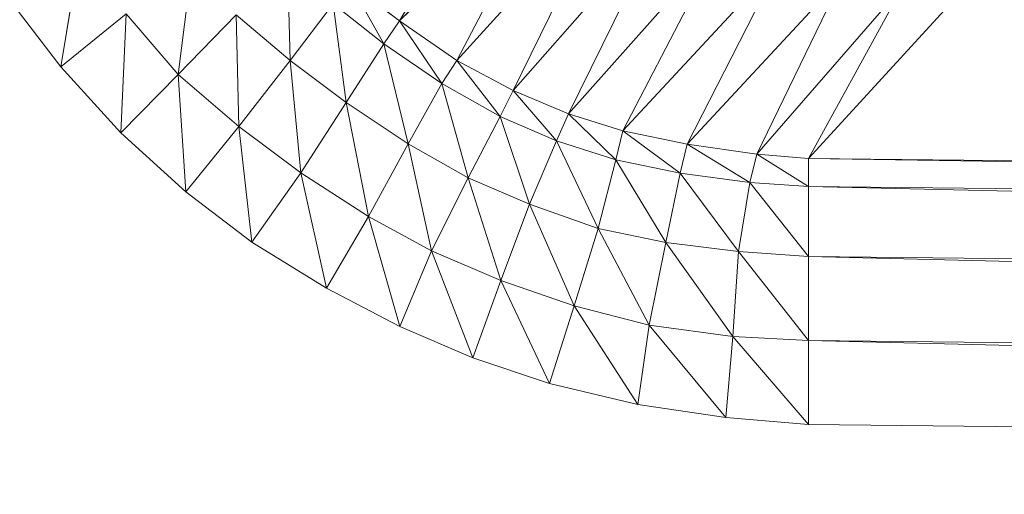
# Model space of a CAD drawing. Header units: metres. Extents: x 391.1 to 427.5, y 12.7 to 28.4.
# Tile 40 of 245: x 409.531 to 409.5784, y 14.2356 to 14.2585. Entities that reach past the tile are written whole.
import ezdxf

# ---------------------------------------------------------------- set-up
doc = ezdxf.new("R2010")
doc.units = ezdxf.units.M
doc.layers.add('02_MOBILIARIO', color=7, linetype='Continuous', lineweight=18)

# ---------------------------------------------------------------- blocks, each defined once
blk = doc.blocks.new('Family - Plats de dutxa PS-1-153666-01_TEL_PS1')
at = {"layer": '02_MOBILIARIO', "color": 253, "true_color": 0xaaaaaa}
for p, q in [((0.095882, 0.078071), (0.101401, 0.08762)), ((0.101401, 0.08762), (0.095882, 0.078071)), ((0.095882, 0.078071), (0.103712, 0.085885)), ((0.103712, 0.085885), (0.095882, 0.078071)), ((0.098635, 0.076167), (0.103712, 0.085885)), ((0.103712, 0.085885), (0.098635, 0.076167)), ((0.098635, 0.076167), (0.106078, 0.084383)), ((0.106078, 0.084383), (0.098635, 0.076167)), ((0.101344, 0.074717), (0.106078, 0.084383)), ((0.106078, 0.084383), (0.101344, 0.074717)), ((0.101344, 0.074717), (0.108633, 0.082995)), ((0.108633, 0.082995), (0.101344, 0.074717)), ((0.10401, 0.073589), (0.108633, 0.082995)), ((0.108633, 0.082995), (0.10401, 0.073589)), ((0.10401, 0.073589), (0.111338, 0.081832)), ((0.111338, 0.081832), (0.10401, 0.073589)), ((0.106628, 0.072774), (0.111338, 0.081832)), ((0.111338, 0.081832), (0.106628, 0.072774)), ((0.080487, 0.081384), (0.07957, 0.075853)), ((0.07957, 0.075853), (0.080487, 0.081384)), ((0.085896, 0.080879), (0.085222, 0.075485)), ((0.085222, 0.075485), (0.085896, 0.080879)), ((0.090615, 0.07616), (0.09048, 0.080744)), ((0.09048, 0.080744), (0.090615, 0.07616)), ((0.106628, 0.072774), (0.11423, 0.080968)), ((0.11423, 0.080968), (0.106628, 0.072774)), ((0.109721, 0.072128), (0.11423, 0.080968)), ((0.11423, 0.080968), (0.109721, 0.072128)), ((0.109721, 0.072128), (0.117235, 0.080218)), ((0.117235, 0.080218), (0.109721, 0.072128)), ((0.113086, 0.071643), (0.117235, 0.080218)), ((0.117235, 0.080218), (0.113086, 0.071643)), ((0.095882, 0.078071), (0.093482, 0.079888)), ((0.095127, 0.076969), (0.093482, 0.079888)), ((0.093482, 0.079888), (0.095882, 0.078071)), ((0.093482, 0.079888), (0.095127, 0.076969)), ((0.113086, 0.071643), (0.120128, 0.079767)), ((0.120128, 0.079767), (0.113086, 0.071643)), ((0.115559, 0.071441), (0.120128, 0.079767)), ((0.120128, 0.079767), (0.115559, 0.071441)), ((0.122975, 0.07953), (0.115559, 0.071441)), ((0.115559, 0.071441), (0.122975, 0.07953)), ((0.077141, 0.079026), (0.07957, 0.075853)), ((0.07957, 0.075853), (0.077141, 0.079026)), ((0.092689, 0.078883), (0.090615, 0.07616)), ((0.090615, 0.07616), (0.092689, 0.078883)), ((0.093312, 0.074137), (0.092689, 0.078883)), ((0.092689, 0.078883), (0.095127, 0.076969)), ((0.092689, 0.078883), (0.093312, 0.074137)), ((0.095127, 0.076969), (0.092689, 0.078883)), ((0.07957, 0.075853), (0.082717, 0.078407)), ((0.082717, 0.078407), (0.07957, 0.075853)), ((0.082717, 0.078407), (0.082461, 0.072675)), ((0.082461, 0.072675), (0.082717, 0.078407)), ((0.082717, 0.078407), (0.085222, 0.075485)), ((0.085222, 0.075485), (0.082717, 0.078407)), ((0.088009, 0.078353), (0.085222, 0.075485)), ((0.088009, 0.078353), (0.085222, 0.075485)), ((0.088143, 0.072981), (0.088009, 0.078353)), ((0.088009, 0.078353), (0.090615, 0.07616)), ((0.088009, 0.078353), (0.088143, 0.072981)), ((0.090615, 0.07616), (0.088009, 0.078353)), ((0.095882, 0.078071), (0.095127, 0.076969)), ((0.095127, 0.076969), (0.095882, 0.078071)), ((0.098635, 0.076167), (0.095882, 0.078071)), ((0.097919, 0.075046), (0.095882, 0.078071)), ((0.095882, 0.078071), (0.098635, 0.076167)), ((0.095882, 0.078071), (0.097919, 0.075046)), ((0.093312, 0.074137), (0.095127, 0.076969)), ((0.095127, 0.076969), (0.093312, 0.074137)), ((0.097919, 0.075046), (0.095127, 0.076969)), ((0.096294, 0.072146), (0.095127, 0.076969)), ((0.095127, 0.076969), (0.097919, 0.075046)), ((0.095127, 0.076969), (0.096294, 0.072146)), ((0.07957, 0.075853), (0.082461, 0.072675)), ((0.082461, 0.072675), (0.07957, 0.075853)), ((0.088143, 0.072981), (0.090615, 0.07616)), ((0.090615, 0.07616), (0.088143, 0.072981)), ((0.093312, 0.074137), (0.090615, 0.07616)), ((0.09112, 0.07075), (0.090615, 0.07616)), ((0.090615, 0.07616), (0.093312, 0.074137)), ((0.090615, 0.07616), (0.09112, 0.07075)), ((0.097919, 0.075046), (0.098635, 0.076167)), ((0.098635, 0.076167), (0.097919, 0.075046)), ((0.101344, 0.074717), (0.098635, 0.076167)), ((0.100727, 0.073463), (0.098635, 0.076167)), ((0.098635, 0.076167), (0.101344, 0.074717)), ((0.098635, 0.076167), (0.100727, 0.073463)), ((0.085222, 0.075485), (0.082461, 0.072675)), ((0.085222, 0.075485), (0.082461, 0.072675)), ((0.088143, 0.072981), (0.085222, 0.075485)), ((0.085589, 0.069834), (0.085222, 0.075485)), ((0.085222, 0.075485), (0.088143, 0.072981)), ((0.085222, 0.075485), (0.085589, 0.069834)), ((0.096294, 0.072146), (0.097919, 0.075046)), ((0.097919, 0.075046), (0.096294, 0.072146)), ((0.100727, 0.073463), (0.097919, 0.075046)), ((0.099184, 0.070502), (0.097919, 0.075046)), ((0.097919, 0.075046), (0.100727, 0.073463)), ((0.097919, 0.075046), (0.099184, 0.070502)), ((0.100727, 0.073463), (0.101344, 0.074717)), ((0.101344, 0.074717), (0.100727, 0.073463)), ((0.10401, 0.073589), (0.101344, 0.074717)), ((0.103432, 0.072298), (0.101344, 0.074717)), ((0.101344, 0.074717), (0.10401, 0.073589)), ((0.101344, 0.074717), (0.103432, 0.072298)), ((0.09112, 0.07075), (0.093312, 0.074137)), ((0.093312, 0.074137), (0.09112, 0.07075)), ((0.096294, 0.072146), (0.093312, 0.074137)), ((0.094387, 0.068643), (0.093312, 0.074137)), ((0.093312, 0.074137), (0.096294, 0.072146)), ((0.093312, 0.074137), (0.094387, 0.068643)), ((0.103432, 0.072298), (0.10401, 0.073589)), ((0.10401, 0.073589), (0.103432, 0.072298)), ((0.106628, 0.072774), (0.10401, 0.073589)), ((0.106288, 0.071381), (0.10401, 0.073589)), ((0.10401, 0.073589), (0.106628, 0.072774)), ((0.10401, 0.073589), (0.106288, 0.071381)), ((0.099184, 0.070502), (0.100727, 0.073463)), ((0.100727, 0.073463), (0.099184, 0.070502)), ((0.10214, 0.069232), (0.100727, 0.073463)), ((0.100727, 0.073463), (0.103432, 0.072298)), ((0.100727, 0.073463), (0.10214, 0.069232)), ((0.103432, 0.072298), (0.100727, 0.073463)), ((0.082461, 0.072675), (0.085589, 0.069834)), ((0.085589, 0.069834), (0.082461, 0.072675)), ((0.085589, 0.069834), (0.088143, 0.072981)), ((0.088143, 0.072981), (0.085589, 0.069834)), ((0.09112, 0.07075), (0.088143, 0.072981)), ((0.088762, 0.067405), (0.088143, 0.072981)), ((0.088143, 0.072981), (0.09112, 0.07075)), ((0.088143, 0.072981), (0.088762, 0.067405)), ((0.106288, 0.071381), (0.106628, 0.072774)), ((0.106628, 0.072774), (0.106288, 0.071381)), ((0.109721, 0.072128), (0.106628, 0.072774)), ((0.106628, 0.072774), (0.109381, 0.070736)), ((0.109381, 0.070736), (0.106628, 0.072774)), ((0.106628, 0.072774), (0.109721, 0.072128)), ((0.096294, 0.072146), (0.094387, 0.068643)), ((0.094387, 0.068643), (0.096294, 0.072146)), ((0.099184, 0.070502), (0.096294, 0.072146)), ((0.097415, 0.06699), (0.096294, 0.072146)), ((0.096294, 0.072146), (0.099184, 0.070502)), ((0.096294, 0.072146), (0.097415, 0.06699)), ((0.10214, 0.069232), (0.103432, 0.072298)), ((0.103432, 0.072298), (0.10214, 0.069232)), ((0.105446, 0.06807), (0.103432, 0.072298)), ((0.103432, 0.072298), (0.106288, 0.071381)), ((0.103432, 0.072298), (0.105446, 0.06807)), ((0.106288, 0.071381), (0.103432, 0.072298)), ((0.109381, 0.070736), (0.109721, 0.072128)), ((0.109721, 0.072128), (0.109381, 0.070736)), ((0.113086, 0.071643), (0.109721, 0.072128)), ((0.112746, 0.070284), (0.109721, 0.072128)), ((0.109721, 0.072128), (0.113086, 0.071643)), ((0.109721, 0.072128), (0.112746, 0.070284)), ((0.112746, 0.070284), (0.113086, 0.071643)), ((0.113086, 0.071643), (0.112746, 0.070284)), ((0.115559, 0.071441), (0.113086, 0.071643)), ((0.115559, 0.070092), (0.113086, 0.071643)), ((0.113086, 0.071643), (0.115559, 0.071441)), ((0.113086, 0.071643), (0.115559, 0.070092)), ((0.105446, 0.06807), (0.106288, 0.071381)), ((0.106288, 0.071381), (0.105446, 0.06807)), ((0.108701, 0.067398), (0.106288, 0.071381)), ((0.106288, 0.071381), (0.109381, 0.070736)), ((0.106288, 0.071381), (0.108701, 0.067398)), ((0.109381, 0.070736), (0.106288, 0.071381)), ((0.409997, 0.06807), (0.115559, 0.071441)), ((0.115559, 0.071441), (0.409997, 0.066721)), ((0.115559, 0.071441), (0.115559, 0.070092)), ((0.409997, 0.066721), (0.115559, 0.071441)), ((0.115559, 0.071441), (0.409997, 0.06807)), ((0.115559, 0.070092), (0.115559, 0.071441)), ((0.088762, 0.067405), (0.09112, 0.07075)), ((0.09112, 0.07075), (0.088762, 0.067405)), ((0.092362, 0.065186), (0.09112, 0.07075)), ((0.09112, 0.07075), (0.094387, 0.068643)), ((0.09112, 0.07075), (0.092362, 0.065186)), ((0.094387, 0.068643), (0.09112, 0.07075)), ((0.108701, 0.067398), (0.109381, 0.070736)), ((0.109381, 0.070736), (0.108701, 0.067398)), ((0.112201, 0.066963), (0.109381, 0.070736)), ((0.109381, 0.070736), (0.112746, 0.070284)), ((0.109381, 0.070736), (0.112201, 0.066963)), ((0.112746, 0.070284), (0.109381, 0.070736)), ((0.099184, 0.070502), (0.097415, 0.06699)), ((0.097415, 0.06699), (0.099184, 0.070502)), ((0.10214, 0.069232), (0.099184, 0.070502)), ((0.100747, 0.065564), (0.099184, 0.070502)), ((0.099184, 0.070502), (0.10214, 0.069232)), ((0.099184, 0.070502), (0.100747, 0.065564)), ((0.112201, 0.066963), (0.112746, 0.070284)), ((0.112746, 0.070284), (0.112201, 0.066963)), ((0.115559, 0.066721), (0.112746, 0.070284)), ((0.112746, 0.070284), (0.115559, 0.070092)), ((0.112746, 0.070284), (0.115559, 0.066721)), ((0.115559, 0.070092), (0.112746, 0.070284)), ((0.085589, 0.069834), (0.088762, 0.067405)), ((0.088762, 0.067405), (0.085589, 0.069834)), ((0.409997, 0.066721), (0.115559, 0.070092)), ((0.409997, 0.063351), (0.115559, 0.070092)), ((0.115559, 0.070092), (0.409997, 0.066721)), ((0.115559, 0.070092), (0.409997, 0.063351)), ((0.115559, 0.070092), (0.115559, 0.066721)), ((0.115559, 0.066721), (0.115559, 0.070092)), ((0.100747, 0.065564), (0.10214, 0.069232)), ((0.10214, 0.069232), (0.100747, 0.065564)), ((0.105446, 0.06807), (0.10214, 0.069232)), ((0.104282, 0.064342), (0.10214, 0.069232)), ((0.10214, 0.069232), (0.105446, 0.06807)), ((0.10214, 0.069232), (0.104282, 0.064342)), ((0.092362, 0.065186), (0.094387, 0.068643)), ((0.094387, 0.068643), (0.092362, 0.065186)), ((0.097415, 0.06699), (0.094387, 0.068643)), ((0.095896, 0.06335), (0.094387, 0.068643)), ((0.094387, 0.068643), (0.097415, 0.06699)), ((0.094387, 0.068643), (0.095896, 0.06335)), ((0.104282, 0.064342), (0.105446, 0.06807)), ((0.105446, 0.06807), (0.104282, 0.064342)), ((0.108701, 0.067398), (0.105446, 0.06807)), ((0.107891, 0.063409), (0.105446, 0.06807)), ((0.105446, 0.06807), (0.108701, 0.067398)), ((0.105446, 0.06807), (0.107891, 0.063409)), ((0.088762, 0.067405), (0.092362, 0.065186)), ((0.092362, 0.065186), (0.088762, 0.067405)), ((0.107891, 0.063409), (0.108701, 0.067398)), ((0.108701, 0.067398), (0.107891, 0.063409)), ((0.112201, 0.066963), (0.108701, 0.067398)), ((0.111928, 0.062863), (0.108701, 0.067398)), ((0.108701, 0.067398), (0.112201, 0.066963)), ((0.108701, 0.067398), (0.111928, 0.062863)), ((0.097415, 0.06699), (0.095896, 0.06335)), ((0.095896, 0.06335), (0.097415, 0.06699)), ((0.100747, 0.065564), (0.097415, 0.06699)), ((0.099408, 0.061837), (0.097415, 0.06699)), ((0.097415, 0.06699), (0.100747, 0.065564)), ((0.097415, 0.06699), (0.099408, 0.061837)), ((0.111928, 0.062863), (0.112201, 0.066963)), ((0.112201, 0.066963), (0.111928, 0.062863)), ((0.115559, 0.066721), (0.112201, 0.066963)), ((0.115559, 0.062676), (0.112201, 0.066963)), ((0.112201, 0.066963), (0.115559, 0.066721)), ((0.112201, 0.066963), (0.115559, 0.062676)), ((0.409997, 0.063351), (0.115559, 0.066721)), ((0.115559, 0.066721), (0.409997, 0.059306)), ((0.115559, 0.066721), (0.115559, 0.062676)), ((0.409997, 0.059306), (0.115559, 0.066721)), ((0.115559, 0.066721), (0.409997, 0.063351)), ((0.115559, 0.062676), (0.115559, 0.066721)), ((0.099408, 0.061837), (0.100747, 0.065564)), ((0.100747, 0.065564), (0.099408, 0.061837)), ((0.103103, 0.060607), (0.100747, 0.065564)), ((0.100747, 0.065564), (0.104282, 0.064342)), ((0.100747, 0.065564), (0.103103, 0.060607)), ((0.104282, 0.064342), (0.100747, 0.065564)), ((0.092362, 0.065186), (0.095896, 0.06335)), ((0.095896, 0.06335), (0.092362, 0.065186)), ((0.104282, 0.064342), (0.103103, 0.060607)), ((0.103103, 0.060607), (0.104282, 0.064342)), ((0.107344, 0.059582), (0.104282, 0.064342)), ((0.104282, 0.064342), (0.107891, 0.063409)), ((0.104282, 0.064342), (0.107344, 0.059582)), ((0.107891, 0.063409), (0.104282, 0.064342)), ((0.095896, 0.06335), (0.099408, 0.061837)), ((0.099408, 0.061837), (0.095896, 0.06335)), ((0.107344, 0.059582), (0.107891, 0.063409)), ((0.107891, 0.063409), (0.107344, 0.059582)), ((0.111586, 0.058967), (0.107891, 0.063409)), ((0.107891, 0.063409), (0.111928, 0.062863)), ((0.107891, 0.063409), (0.111586, 0.058967)), ((0.111928, 0.062863), (0.107891, 0.063409)), ((0.111586, 0.058967), (0.111928, 0.062863)), ((0.111928, 0.062863), (0.111586, 0.058967)), ((0.115559, 0.058632), (0.111928, 0.062863)), ((0.111928, 0.062863), (0.115559, 0.062676)), ((0.111928, 0.062863), (0.115559, 0.058632)), ((0.115559, 0.062676), (0.111928, 0.062863)), ((0.409997, 0.059306), (0.115559, 0.062676)), ((0.409997, 0.055261), (0.115559, 0.062676)), ((0.115559, 0.062676), (0.409997, 0.059306)), ((0.115559, 0.062676), (0.409997, 0.055261)), ((0.115559, 0.062676), (0.115559, 0.058632)), ((0.115559, 0.058632), (0.115559, 0.062676)), ((0.099408, 0.061837), (0.103103, 0.060607)), ((0.103103, 0.060607), (0.099408, 0.061837)), ((0.103103, 0.060607), (0.107344, 0.059582)), ((0.107344, 0.059582), (0.103103, 0.060607)), ((0.107344, 0.059582), (0.111586, 0.058967)), ((0.111586, 0.058967), (0.107344, 0.059582)), ((0.111586, 0.058967), (0.115559, 0.058632)), ((0.115559, 0.058632), (0.111586, 0.058967)), ((0.409997, 0.055261), (0.115559, 0.058632)), ((0.409997, 0.055261), (0.115559, 0.058632))]:
    blk.add_line(p, q, dxfattribs=at)
blk = doc.blocks.new('LONDR55-XX_ZZ-ARQ-CAA-M3D-Londres55_ifc-1-01_TEL_PS1')
at = {"layer": '02_MOBILIARIO', "color": 253, "lineweight": 18, "true_color": 0xaaaaaa}
blk.add_blockref('Family - Plats de dutxa PS-1-153666-01_TEL_PS1', (409.453442, 14.180351), dxfattribs=at)

msp = doc.modelspace()

# ---------------------------------------------------------------- block references
at = {"lineweight": 5}
msp.add_blockref('LONDR55-XX_ZZ-ARQ-CAA-M3D-Londres55_ifc-1-01_TEL_PS1', (0, 0), dxfattribs=at)

doc.saveas('drawing.dxf')
